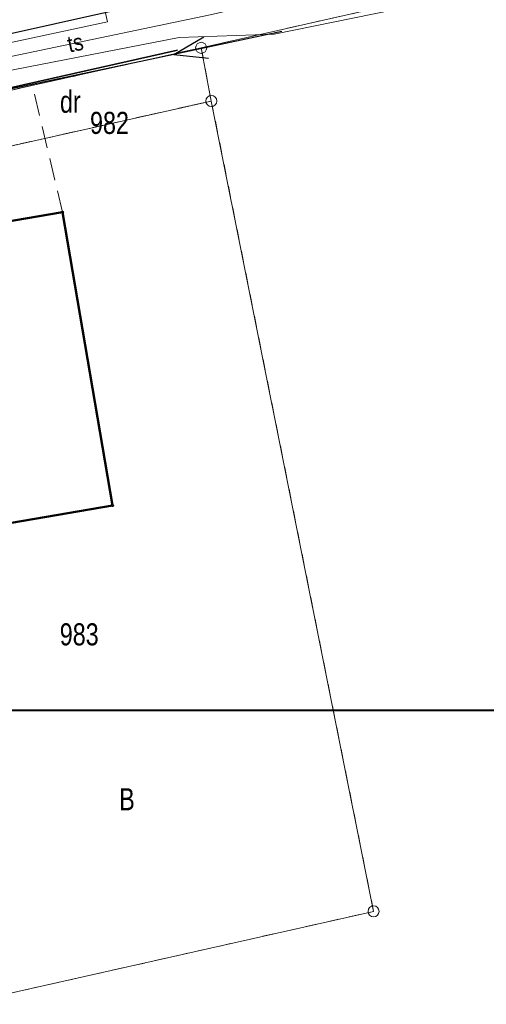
# Model space of a CAD drawing. Header units: metres. Extents: x 6530877 to 6534102, y 6042175 to 6045327.
# Tile 16 of 76: x 6533016 to 6533037, y 6043934 to 6043979. Entities that reach past the tile are written whole.
import ezdxf
from ezdxf.enums import TextEntityAlignment as Align

# ---------------------------------------------------------------- set-up
doc = ezdxf.new("R2010")
doc.units = ezdxf.units.M
doc.header["$MEASUREMENT"] = 0
for name, pattern in [('1.0_0.5', [1.5, 1, -0.5]), ('219-500', [0]), ('egug-500', [1, 0.5, -0.5]), ('suep_nn_500', [0])]:
    doc.linetypes.add(name, pattern=pattern)
doc.layers.get('0').update_dxf_attribs({"color": 2, "linetype": 'CONTINUOUS', "lineweight": 5})
for name, color, linetype in [('202-punkt graniczny', 7, 'CONTINUOUS'), ('210-oznaczenie konturu użytku gruntowego', 7, 'CONTINUOUS'), ('211-numer działki ewidencyjnej', 7, 'CONTINUOUS'), ('218-kontur użytku gruntowego', 7, 'CONTINUOUS'), ('219-działka ewidencyjna', 7, 'CONTINUOUS'), ('312-budynek ewidencyjny', 7, 'CONTINUOUS'), ('krawężnik', 7, 'CONTINUOUS'), ('ogrodzenie trwałe', 7, 'CONTINUOUS'), ('przewód elektroenergetyczny niskiego napięcia', 7, 'CONTINUOUS'), ('przewód gazowy', 7, 'CONTINUOUS'), ('przewód telekomunikacyjny podziemny', 7, 'CONTINUOUS'), ('przewód telekomunikacyjny podziemny-Atr1', 7, 'CONTINUOUS'), ('przewód wodociągowy', 7, 'CONTINUOUS'), ('Punkt budynku', 7, 'CONTINUOUS'), ('Ramki i opis wydruku', 7, 'CONTINUOUS'), ('zadrzewienie  zakrzewienie', 7, 'CONTINUOUS')]:
    doc.layers.add(name, color=color, linetype=linetype)
doc.styles.get("Standard").update_dxf_attribs({"font": 'Working1250', "width": 0.75})
doc.linetypes.add('902-500', pattern='A,3.75,0,[1,ksztalty.shx,S=0.5,R=0,X=0,Y=0],3.75', length=7.5)

# ---------------------------------------------------------------- blocks, each defined once
blk = doc.blocks.new('PUNKTBUD')
at = {"color": 0}
blk.add_circle((0, 0), 0.045, dxfattribs=at)
blk = doc.blocks.new('202')
at = {"color": 0, "linetype": 'Continuous', "lineweight": 0}
blk.add_circle((0, 0), 0.25, dxfattribs=at)
blk = doc.blocks.new('SUEP1')
at = {"color": 0, "linetype": 'Continuous'}
for p, q in [((5, 0), (3.5, 0.5)), ((15, 0), (13.5, 0.5)), ((0, 0), (5, 0)), ((5, 0), (3.5, -0.5)), ((5, 0), (15, 0)), ((15, 0), (13.5, -0.5))]:
    blk.add_line(p, q, dxfattribs=at)

msp = doc.modelspace()

# ---------------------------------------------------------------- linework, layer by layer
at = {"layer": '218-kontur użytku gruntowego', "color": 3, "linetype": 'egug-500', "lineweight": 18, "flags": 128}
for points in [[(6533023.75, 6043977.75), (6533058.83, 6043985.7)], [(6533023.75, 6043977.75), (6533004.29, 6043973.41)], [(6533004.29, 6043973.41), (6533023.75, 6043977.75)], [(6533024.21, 6043975.34), (6533023.75, 6043977.75)], [(6533004.82, 6043970.98), (6533024.21, 6043975.34)], [(6533024.21, 6043975.34), (6533004.82, 6043970.98)], [(6533031.55, 6043938.63), (6533024.21, 6043975.34)], [(6533012.89, 6043934.42), (6533031.55, 6043938.63)]]:
    msp.add_lwpolyline(points, dxfattribs=at)
at = {"layer": '219-działka ewidencyjna', "color": 3, "linetype": '219-500', "lineweight": 18, "flags": 128}
for points in [[(6533023.75, 6043977.75), (6533058.83, 6043985.7)], [(6533004.29, 6043973.41), (6533023.75, 6043977.75)], [(6533023.75, 6043977.75), (6533024.21, 6043975.34)], [(6533004.82, 6043970.98), (6533024.21, 6043975.34)], [(6533024.21, 6043975.34), (6533031.55, 6043938.63)], [(6533012.89, 6043934.42), (6533031.55, 6043938.63)]]:
    msp.add_lwpolyline(points, dxfattribs=at)
at = {"layer": '312-budynek ewidencyjny', "color": 7, "linetype": 'Continuous', "lineweight": 50, "flags": 128}
for points in [[(6533010.86, 6043969.18), (6533017.48, 6043970.3)], [(6533017.48, 6043970.3), (6533019.74, 6043957.01)], [(6533019.74, 6043957.01), (6533013.13, 6043955.89)]]:
    msp.add_lwpolyline(points, dxfattribs=at)
at = {"layer": 'krawężnik', "color": 7, "linetype": 'Continuous', "lineweight": 25, "flags": 128}
msp.add_lwpolyline([(6533025.29, 6043980.67), (6533009.02, 6043977.03), (6533002.69, 6043975.73), (6532999.45, 6043975.19), (6532994.85, 6043974.63), (6532990.45, 6043974.36), (6532985.89, 6043974.33), (6532983.68, 6043974.37), (6532980.67, 6043974.55), (6532977.37, 6043975.11), (6532973.22, 6043976.25), (6532969.1, 6043977.79), (6532964.37, 6043980.1), (6532957.51, 6043983.83), (6532951.34, 6043987.05), (6532945.55, 6043990.66)], dxfattribs=at)
at = {"layer": 'ogrodzenie trwałe', "color": 7, "linetype": '902-500', "lineweight": 35, "flags": 128}
msp.add_lwpolyline([(6533008.12, 6043974.37), (6533022.68, 6043977.64)], dxfattribs=at)
at = {"layer": 'przewód elektroenergetyczny niskiego napięcia', "color": 1, "linetype": 'suep_nn_500', "lineweight": 18, "flags": 128}
msp.add_lwpolyline([(6533027.4, 6043978.49), (6532997.33, 6043972.12)], dxfattribs=at)
at = {"layer": 'przewód gazowy', "color": 52, "linetype": 'Continuous', "lineweight": 18, "flags": 128}
msp.add_lwpolyline([(6532904.66, 6044003.4), (6532909.2, 6044007.27), (6532911.34, 6044008.89), (6532937.51, 6043994.16), (6532947.9, 6043987.99), (6532957.73, 6043982.76), (6532960.42, 6043980.98), (6532969.12, 6043977.17), (6532978.94, 6043973.69), (6532979.22, 6043973.57), (6532986.97, 6043973.53), (6532987.72, 6043973.57), (6533003.24, 6043975.47), (6533007.89, 6043975.29), (6533008.18, 6043975.2), (6533012.43, 6043976.21), (6533022.75, 6043978.22), (6533027.06, 6043978.37), (6533037, 6043980.4)], dxfattribs=at)
at = {"layer": 'przewód telekomunikacyjny podziemny', "color": 30, "linetype": 'Continuous', "lineweight": 18, "flags": 128}
msp.add_lwpolyline([(6532984.62, 6043971.58), (6532985.1, 6043972.18), (6532987.64, 6043972.98), (6532999.14, 6043974.08), (6533004.01, 6043974.88), (6533007.19, 6043975.69), (6533024.15, 6043979.25), (6533038.72, 6043982.58)], dxfattribs=at)
at = {"layer": 'przewód wodociągowy', "color": 5, "linetype": 'Continuous', "lineweight": 18, "flags": 128}
msp.add_lwpolyline([(6532944.56, 6043991.21), (6532963.75, 6043981.74), (6532973.65, 6043977), (6532987.38, 6043972.04), (6533019.51, 6043978.92), (6533018.38, 6043983.9), (6533017.77, 6043986.4), (6533017.69, 6043987.11)], dxfattribs=at)
at = {"layer": 'Ramki i opis wydruku', "color": 7, "linetype": 'Continuous', "lineweight": 13, "flags": 128}
for points in [[(6532806.32, 6043947.76), (6533221.72, 6043947.76), (6533221.72, 6044239.66), (6532806.32, 6044239.66)], [(6532806.32, 6043947.71), (6533221.72, 6043947.71), (6533221.72, 6044204.71), (6532806.32, 6044204.71)]]:
    msp.add_lwpolyline(points, close=True, dxfattribs=at)
at = {"layer": 'zadrzewienie  zakrzewienie', "color": 7, "linetype": '1.0_0.5', "lineweight": 18, "flags": 128}
msp.add_lwpolyline([(6533017.48, 6043970.3), (6533016.1, 6043976.1)], dxfattribs=at)

# ---------------------------------------------------------------- block references
at = {"layer": '202-punkt graniczny', "color": 3, "linetype": 'Continuous', "lineweight": 18}
for p in [(6533023.75, 6043977.75), (6533024.21, 6043975.34), (6533031.55, 6043938.63)]:
    msp.add_blockref('202', p, dxfattribs=at)
at = {"layer": 'przewód elektroenergetyczny niskiego napięcia', "color": 1, "linetype": 'Continuous', "lineweight": 18, "rotation": 191.961}
msp.add_blockref('SUEP1', (6533027.4, 6043978.49), dxfattribs=at)
at = {"layer": 'Punkt budynku', "color": 5, "linetype": 'Continuous', "lineweight": 18}
for p in [(6533017.48, 6043970.3), (6533019.74, 6043957.01)]:
    msp.add_blockref('PUNKTBUD', p, dxfattribs=at)

# ---------------------------------------------------------------- texts
at = {"layer": '210-oznaczenie konturu użytku gruntowego', "color": 3, "linetype": 'Continuous', "lineweight": 18, "width": 0.79}
msp.add_text('dr', height=1, dxfattribs=at).set_placement((6533017.83, 6043975.31), align=Align.MIDDLE_CENTER)
msp.add_text('B', height=1, dxfattribs=at).set_placement((6533020.04, 6043943.21))
at = {"layer": '211-numer działki ewidencyjnej', "color": 3, "linetype": 'Continuous', "lineweight": 18, "width": 0.79}
for s, p in [('982', (6533018.72, 6043974.85)), ('983', (6533017.35, 6043951.68))]:
    msp.add_text(s, height=1, dxfattribs=at).set_placement(p, align=Align.TOP_LEFT)
at = {"layer": 'przewód telekomunikacyjny podziemny-Atr1', "color": 30, "width": 0.9}
msp.add_text('ts', height=0.75, rotation=11.854, dxfattribs=at).set_placement((6533017.71, 6043977.9), align=Align.MIDDLE_LEFT)

doc.saveas('drawing.dxf')
